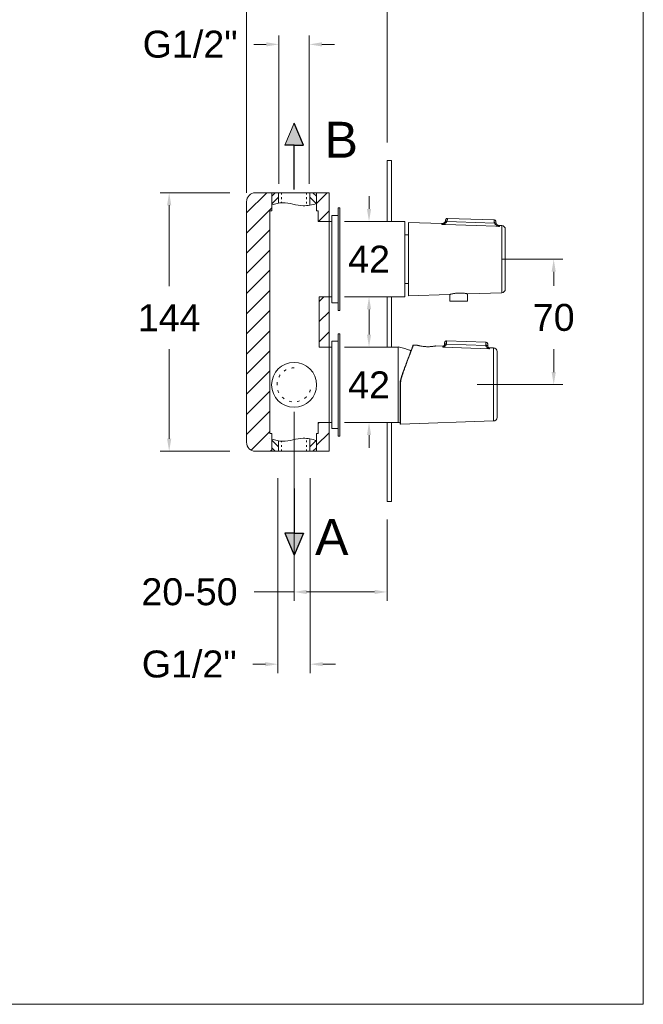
# Model space of a CAD drawing. Header units: millimetres. Extents: x 1420.5 to 1500.5, y 1611.7 to 1694.4.
# Tile 2 of 3: x 1465.8 to 1500.5, y 1611.7 to 1666.6. Entities that reach past the tile are written whole.
import ezdxf

# ---------------------------------------------------------------- set-up
doc = ezdxf.new("R2010")
doc.units = ezdxf.units.MM
doc.linetypes.add('SHORT_DASH', pattern=[3, 0.75, -1.5, 0.75])
for name, color, linetype, lineweight in [('cotas', 253, 'Continuous', 5), ('cuerpo', 7, 'Continuous', 5), ('Lineas finas', 253, 'Continuous', 5)]:
    doc.layers.add(name, color=color, linetype=linetype, lineweight=lineweight)
doc.styles.add('ARIAL', font='arial.ttf')
doc.styles.get("Standard").update_dxf_attribs({"font": 'arial.ttf'})
doc.dimstyles.new('RS (E1.10)', dxfattribs={"dimtxt": 1.5, "dimasz": 0.7, "dimexe": 0.5, "dimexo": 1, "dimgap": 1, "dimtad": 0, "dimtih": 1, "dimtoh": 1, "dimdec": 0, "dimlfac": 10, "dimtxsty": 'ARIAL', "dimcen": 0, "dimclrd": 256, "dimclre": 256, "dimclrt": 256, "dimadec": 0, "dimazin": 0, "dimtfac": 1, "dimtdec": 0, "dimtofl": 0, "dimtmove": 0, "dimatfit": 3, "dimfxl": 1, "dimlwd": -1, "dimlwe": -1, "dimarcsym": 0})

# ---------------------------------------------------------------- blocks, each defined once
blk = doc.blocks.new('*D18')
at = {"layer": 'cotas', "transparency": 16777216}
for p, q in [((1485.216, 1656.022), (1485.216, 1656.722)), ((1486.211, 1655.322), (1484.716, 1655.322)), ((1486.211, 1651.122), (1484.716, 1651.122)), ((1485.216, 1650.422), (1485.216, 1649.722))]:
    blk.add_line(p, q, dxfattribs=at)
for points in [[(1485.1, 1656.022), (1485.333, 1656.022), (1485.216, 1655.322)], [(1485.1, 1650.422), (1485.333, 1650.422), (1485.216, 1651.122)]]:
    blk.add_solid(points, dxfattribs=at)
at = {"layer": 'Defpoints', "color": 0, "transparency": 16777216}
for p in [(1485.216, 1655.322), (1487.211, 1655.322), (1487.211, 1651.122)]:
    blk.add_point(p, dxfattribs=at)
at = {"layer": 'cotas', "transparency": 16777216, "insert": (1485.216, 1653.222), "char_height": 1.5, "attachment_point": 5, "style": 'ARIAL'}
blk.add_mtext('42', dxfattribs=at)
blk = doc.blocks.new('*D19')
at = {"layer": 'cotas', "transparency": 16777216}
for p, q in [((1485.216, 1649.022), (1485.216, 1649.722)), ((1486.124, 1648.322), (1484.716, 1648.322)), ((1486.124, 1644.122), (1484.716, 1644.122)), ((1485.216, 1643.422), (1485.216, 1642.722))]:
    blk.add_line(p, q, dxfattribs=at)
for points in [[(1485.1, 1649.022), (1485.333, 1649.022), (1485.216, 1648.322)], [(1485.1, 1643.422), (1485.333, 1643.422), (1485.216, 1644.122)]]:
    blk.add_solid(points, dxfattribs=at)
at = {"layer": 'Defpoints', "color": 0, "transparency": 16777216}
for p in [(1485.216, 1648.322), (1487.124, 1648.322), (1487.124, 1644.122)]:
    blk.add_point(p, dxfattribs=at)
at = {"layer": 'cotas', "transparency": 16777216, "insert": (1485.216, 1646.222), "char_height": 1.5, "attachment_point": 5, "style": 'ARIAL'}
blk.add_mtext('42', dxfattribs=at)
blk = doc.blocks.new('*D23')
at = {"layer": 'cotas', "linetype": 'Continuous', "transparency": 16777216}
for p, q in [((1479.491, 1665.183), (1478.791, 1665.183)), ((1480.191, 1657.424), (1480.191, 1665.683)), ((1481.891, 1657.424), (1481.891, 1665.683)), ((1482.591, 1665.183), (1483.291, 1665.183))]:
    blk.add_line(p, q, dxfattribs=at)
for points in [[(1479.491, 1665.299), (1479.491, 1665.066), (1480.191, 1665.183)], [(1482.591, 1665.299), (1482.591, 1665.066), (1481.891, 1665.183)]]:
    blk.add_solid(points, dxfattribs=at)
at = {"layer": 'Defpoints', "color": 0, "linetype": 'Continuous', "transparency": 16777216}
for p in [(1481.891, 1665.183), (1480.191, 1656.424), (1481.891, 1656.424)]:
    blk.add_point(p, dxfattribs=at)
at = {"layer": 'cotas', "linetype": 'Continuous', "transparency": 16777216, "insert": (1475.253, 1665.183), "char_height": 1.5, "attachment_point": 5, "style": 'ARIAL'}
blk.add_mtext('G1/2"', dxfattribs=at)
blk = doc.blocks.new('*D24')
at = {"layer": 'cotas', "linetype": 'Continuous', "transparency": 16777216}
for p, q in [((1480.141, 1641.024), (1480.141, 1630.168)), ((1481.941, 1641.024), (1481.941, 1630.168)), ((1479.441, 1630.668), (1478.741, 1630.668)), ((1482.641, 1630.668), (1483.341, 1630.668))]:
    blk.add_line(p, q, dxfattribs=at)
for points in [[(1479.441, 1630.785), (1479.441, 1630.552), (1480.141, 1630.668)], [(1482.641, 1630.785), (1482.641, 1630.552), (1481.941, 1630.668)]]:
    blk.add_solid(points, dxfattribs=at)
at = {"layer": 'Defpoints', "color": 0, "linetype": 'Continuous', "transparency": 16777216}
for p in [(1480.141, 1642.024), (1481.941, 1642.024), (1481.941, 1630.668)]:
    blk.add_point(p, dxfattribs=at)
at = {"layer": 'cotas', "linetype": 'Continuous', "transparency": 16777216, "insert": (1475.203, 1630.668), "char_height": 1.5, "attachment_point": 5, "style": 'ARIAL'}
blk.add_mtext('G1/2"', dxfattribs=at)
blk = doc.blocks.new('*D25')
at = {"layer": 'cotas', "transparency": 16777216}
for p, q in [((1477.467, 1656.922), (1473.584, 1656.922)), ((1474.084, 1656.222), (1474.084, 1651.715)), ((1474.084, 1643.222), (1474.084, 1648.209)), ((1477.467, 1642.522), (1473.584, 1642.522))]:
    blk.add_line(p, q, dxfattribs=at)
for points in [[(1473.967, 1656.222), (1474.201, 1656.222), (1474.084, 1656.922)], [(1473.967, 1643.222), (1474.201, 1643.222), (1474.084, 1642.522)]]:
    blk.add_solid(points, dxfattribs=at)
at = {"layer": 'Defpoints', "color": 0, "transparency": 16777216}
for p in [(1474.084, 1656.922), (1478.467, 1656.922), (1478.467, 1642.522)]:
    blk.add_point(p, dxfattribs=at)
at = {"layer": 'cotas', "transparency": 16777216, "insert": (1474.084, 1649.962), "char_height": 1.5, "attachment_point": 5, "style": 'ARIAL'}
blk.add_mtext('144', dxfattribs=at)
blk = doc.blocks.new('*D27')
at = {"layer": 'cotas', "transparency": 16777216}
for p, q in [((1492.626, 1653.224), (1496.001, 1653.224)), ((1495.501, 1652.524), (1495.501, 1651.733)), ((1495.501, 1646.935), (1495.501, 1648.202)), ((1491.246, 1646.235), (1496.001, 1646.235))]:
    blk.add_line(p, q, dxfattribs=at)
for points in [[(1495.385, 1652.524), (1495.618, 1652.524), (1495.501, 1653.224)], [(1495.385, 1646.935), (1495.618, 1646.935), (1495.501, 1646.235)]]:
    blk.add_solid(points, dxfattribs=at)
at = {"layer": 'Defpoints', "color": 0, "transparency": 16777216}
for p in [(1491.626, 1653.224), (1490.246, 1646.235), (1495.501, 1646.235)]:
    blk.add_point(p, dxfattribs=at)
at = {"layer": 'cotas', "transparency": 16777216, "insert": (1495.501, 1649.968), "char_height": 1.5, "attachment_point": 5, "style": 'ARIAL'}
blk.add_mtext('70', dxfattribs=at)
blk = doc.blocks.new('*D28')
at = {"layer": 'cotas', "transparency": 16777216}
for p, q in [((1481.041, 1644.724), (1481.041, 1634.191)), ((1486.222, 1638.724), (1486.222, 1634.191)), ((1481.041, 1634.691), (1478.816, 1634.691)), ((1485.522, 1634.691), (1481.741, 1634.691))]:
    blk.add_line(p, q, dxfattribs=at)
for points in [[(1481.741, 1634.807), (1481.741, 1634.574), (1481.041, 1634.691)], [(1485.522, 1634.807), (1485.522, 1634.574), (1486.222, 1634.691)]]:
    blk.add_solid(points, dxfattribs=at)
at = {"layer": 'Defpoints', "color": 0, "transparency": 16777216}
for p in [(1481.041, 1645.724), (1486.222, 1639.724), (1486.222, 1634.691)]:
    blk.add_point(p, dxfattribs=at)
at = {"layer": 'cotas', "transparency": 16777216, "insert": (1475.217, 1634.691), "char_height": 1.5, "attachment_point": 5, "style": 'ARIAL'}
blk.add_mtext('20-50', dxfattribs=at)
blk = doc.blocks.new('*D29')
at = {"layer": 'cotas', "linetype": 'Continuous', "transparency": 16777216}
for p, q in [((1478.391, 1656.924), (1478.391, 1669.032)), ((1486.222, 1659.724), (1486.222, 1669.032)), ((1477.691, 1668.532), (1476.991, 1668.532)), ((1486.922, 1668.532), (1487.622, 1668.532))]:
    blk.add_line(p, q, dxfattribs=at)
for points in [[(1477.691, 1668.649), (1477.691, 1668.415), (1478.391, 1668.532)], [(1486.922, 1668.649), (1486.922, 1668.415), (1486.222, 1668.532)]]:
    blk.add_solid(points, dxfattribs=at)
at = {"layer": 'Defpoints', "color": 0, "linetype": 'Continuous', "transparency": 16777216}
for p in [(1486.222, 1668.532), (1486.222, 1658.724), (1478.391, 1655.924)]:
    blk.add_point(p, dxfattribs=at)
at = {"layer": 'cotas', "linetype": 'Continuous', "transparency": 16777216, "insert": (1482.52, 1668.532), "char_height": 1.5, "width": 2.16201, "attachment_point": 5, "style": 'ARIAL'}
blk.add_mtext('50-80', dxfattribs=at)

msp = doc.modelspace()

# ---------------------------------------------------------------- hatches: boundary and pattern name
h = msp.add_hatch(color=256)
h.dxf.hatch_style = 1
h.paths.add_polyline_path([(1481.041, 1660.789), (1480.521, 1659.573), (1481.041, 1659.573), (1481.561, 1659.573)])
h = msp.add_hatch(color=256)
h.dxf.hatch_style = 1
h.paths.add_polyline_path([(1481.041, 1636.748), (1480.521, 1637.964), (1481.041, 1637.964), (1481.561, 1637.964)])
at = {"layer": 'Lineas finas'}
h = msp.add_hatch(dxfattribs=at)
h.set_pattern_fill('ANSI31', color=256, scale=0.25)
h.set_pattern_definition([(45, (1382.4209, 1419.511), (-0.561266, 0.561266), [])])
h.paths.add_polyline_path([(1478.391, 1643.022, 0.41411), (1478.891, 1642.522), (1479.795, 1642.522), (1479.795, 1643.522), (1479.691, 1643.522), (1479.691, 1653.222), (1479.691, 1655.32), (1479.694, 1655.922), (1479.795, 1655.922), (1479.795, 1656.922), (1478.891, 1656.922, 0.414317), (1478.391, 1656.422)])
h.paths.add_polyline_path([(1482.388, 1655.32), (1482.991, 1655.32), (1482.991, 1656.922), (1482.288, 1656.922), (1482.288, 1655.922), (1482.388, 1655.922)])
edge = h.paths.add_edge_path()
edge.add_line((1482.288, 1642.522), (1482.991, 1642.522))
edge.add_line((1482.991, 1642.522), (1482.991, 1644.124))
edge.add_line((1482.991, 1644.124), (1482.436, 1644.124))
edge.add_spline(control_points=[(1482.441, 1644.124), (1482.424, 1644.124), (1482.406, 1644.125), (1482.388, 1644.125)], knot_values=[0, 0, 0, 0, 1, 1, 1, 1], degree=3, periodic=0)
edge.add_line((1482.388, 1644.125), (1482.388, 1643.522))
edge.add_line((1482.388, 1643.522), (1482.288, 1643.522))
edge.add_line((1482.288, 1643.522), (1482.288, 1642.522))
h.paths.add_polyline_path([(1482.441, 1648.32), (1482.991, 1648.32), (1482.991, 1651.124), (1482.441, 1651.124)])
at = {"layer": 'Lineas finas', "linetype": 'Continuous'}
h = msp.add_hatch(dxfattribs=at)
h.set_pattern_fill('ANSI31', color=256, scale=2.4, style=0)
h.set_pattern_definition([(45, (1433.66934, 1611.44867), (-0.212132, 0.212132), [])])
edge = h.paths.add_edge_path()
edge.add_spline(control_points=[(1479.691, 1656.197), (1479.834, 1656.261), (1479.986, 1656.31), (1480.141, 1656.338)], knot_values=[0, 0, 0, 0, 4.68546, 4.68546, 4.68546, 4.68546], degree=3, periodic=0)
edge.add_line((1480.171, 1656.343), (1480.171, 1656.922))
edge.add_line((1480.171, 1656.922), (1479.795, 1656.922))
edge.add_line((1479.795, 1656.922), (1479.795, 1656.24))
h = msp.add_hatch(dxfattribs=at)
h.set_pattern_fill('ANSI31', color=256, scale=2.4, style=0)
h.set_pattern_definition([(135, (1528.41322, 1611.44867), (0.212132, 0.212132), [])])
edge = h.paths.add_edge_path()
edge.add_spline(control_points=[(1482.391, 1656.346), (1482.237, 1656.304), (1482.106, 1656.27), (1481.961, 1656.238)], knot_values=[0, 0, 0, 0, 4.68546, 4.68546, 4.68546, 4.68546], degree=3, periodic=0)
edge.add_line((1481.912, 1656.228), (1481.912, 1656.922))
edge.add_line((1481.912, 1656.922), (1482.288, 1656.922))
edge.add_line((1482.288, 1656.922), (1482.288, 1656.346))
h = msp.add_hatch(dxfattribs=at)
h.set_pattern_fill('ANSI31', color=256, scale=2.4, style=0)
h.set_pattern_definition([(315, (1433.66934, 1687.99614), (-0.212132, -0.212132), [])])
edge = h.paths.add_edge_path()
edge.add_spline(control_points=[(1479.691, 1643.247), (1479.834, 1643.184), (1479.986, 1643.134), (1480.141, 1643.106)], knot_values=[0, 0, 0, 0, 4.68546, 4.68546, 4.68546, 4.68546], degree=3, periodic=0)
edge.add_line((1480.171, 1643.106), (1480.171, 1642.522))
edge.add_line((1480.171, 1642.522), (1479.795, 1642.522))
edge.add_line((1479.795, 1642.522), (1479.795, 1643.205))
h = msp.add_hatch(dxfattribs=at)
h.set_pattern_fill('ANSI31', color=256, scale=2.4, style=0)
h.set_pattern_definition([(225, (1528.41322, 1687.99614), (0.212132, -0.212132), [])])
edge = h.paths.add_edge_path()
edge.add_spline(control_points=[(1482.391, 1643.098), (1482.237, 1643.141), (1482.106, 1643.174), (1481.912, 1643.216)], knot_values=[0, 0, 0, 0, 4.68546, 4.68546, 4.68546, 4.68546], degree=3, periodic=0)
edge.add_line((1481.912, 1643.207), (1481.912, 1642.522))
edge.add_line((1481.912, 1642.522), (1482.288, 1642.522))
edge.add_line((1482.288, 1642.522), (1482.288, 1643.098))

# ---------------------------------------------------------------- linework, layer by layer
for p, q in [((1481.561, 1659.573), (1481.041, 1660.789)), ((1481.041, 1659.573), (1480.521, 1659.573)), ((1481.041, 1657.092), (1481.041, 1659.573)), ((1481.041, 1659.573), (1481.561, 1659.573)), ((1481.041, 1640.445), (1481.041, 1637.964)), ((1481.041, 1637.964), (1480.521, 1637.964)), ((1480.521, 1637.964), (1481.041, 1636.748)), ((1481.041, 1637.964), (1481.561, 1637.964)), ((1481.561, 1637.964), (1481.041, 1636.748))]:
    msp.add_line(p, q)
at = {"layer": 'cotas'}
msp.add_line((1480.521, 1659.573), (1481.041, 1660.789), dxfattribs=at)
msp.add_lwpolyline([(1500.491, 1691.678), (1420.491, 1691.678), (1420.491, 1611.728), (1500.491, 1611.728)], close=True, dxfattribs=at)
at = {"layer": 'cuerpo'}
for p, q in [((1486.222, 1658.724), (1486.472, 1658.724)), ((1486.222, 1655.322), (1486.222, 1658.724)), ((1486.472, 1658.724), (1486.472, 1655.322)), ((1479.795, 1656.922), (1482.288, 1656.922)), ((1479.795, 1655.922), (1479.795, 1656.922)), ((1480.171, 1656.922), (1480.171, 1656.343)), ((1481.912, 1656.228), (1481.912, 1656.922)), ((1482.288, 1655.922), (1482.288, 1656.922)), ((1479.694, 1655.922), (1479.694, 1655.32)), ((1479.795, 1655.922), (1479.694, 1655.922)), ((1479.694, 1655.922), (1479.694, 1653.313)), ((1479.795, 1655.922), (1479.694, 1655.922)), ((1482.388, 1655.922), (1482.288, 1655.922)), ((1482.388, 1655.32), (1482.388, 1655.922)), ((1483.591, 1656.072), (1483.491, 1656.072)), ((1483.491, 1656.072), (1483.491, 1650.372)), ((1479.694, 1655.32), (1479.691, 1655.32)), ((1479.691, 1644.124), (1479.691, 1655.32)), ((1482.991, 1655.32), (1482.388, 1655.32)), ((1482.991, 1644.124), (1482.991, 1655.322)), ((1483.111, 1655.322), (1482.991, 1655.322)), ((1483.141, 1655.322), (1483.111, 1655.322)), ((1483.141, 1655.322), (1483.111, 1655.322)), ((1483.491, 1655.652), (1483.141, 1655.652)), ((1483.141, 1655.652), (1483.141, 1650.792)), ((1487.211, 1655.322), (1483.841, 1655.322)), ((1487.211, 1651.122), (1487.211, 1655.322)), ((1487.211, 1651.872), (1487.211, 1654.572)), ((1487.406, 1654.572), (1487.211, 1654.572)), ((1479.691, 1643.522), (1479.691, 1653.222)), ((1487.211, 1651.872), (1487.406, 1651.872)), ((1482.441, 1651.124), (1482.991, 1651.124)), ((1482.441, 1651.124), (1482.441, 1648.32)), ((1482.991, 1651.122), (1483.111, 1651.122)), ((1483.111, 1651.122), (1483.141, 1651.122)), ((1483.111, 1651.122), (1483.141, 1651.122)), ((1483.841, 1651.122), (1487.211, 1651.122)), ((1486.222, 1648.322), (1486.222, 1651.122)), ((1486.472, 1651.122), (1486.472, 1648.322)), ((1483.141, 1650.792), (1483.491, 1650.792)), ((1483.491, 1650.372), (1483.591, 1650.372)), ((1483.591, 1649.072), (1483.491, 1649.072)), ((1483.491, 1649.072), (1483.491, 1643.372)), ((1482.441, 1648.32), (1482.991, 1648.32)), ((1483.141, 1648.322), (1482.991, 1648.322)), ((1483.491, 1648.652), (1483.141, 1648.652)), ((1483.141, 1648.652), (1483.141, 1643.792)), ((1486.841, 1648.322), (1483.841, 1648.322)), ((1486.841, 1644.131), (1486.841, 1648.331)), ((1486.841, 1644.122), (1486.841, 1648.322)), ((1482.388, 1643.522), (1482.388, 1644.124)), ((1482.991, 1644.124), (1482.441, 1644.124)), ((1482.991, 1644.124), (1483.141, 1644.122)), ((1483.141, 1643.792), (1483.491, 1643.792)), ((1483.841, 1644.122), (1486.841, 1644.122)), ((1486.222, 1639.724), (1486.222, 1644.122)), ((1486.472, 1639.724), (1486.472, 1644.122)), ((1479.795, 1643.522), (1479.691, 1643.522)), ((1479.795, 1643.522), (1479.694, 1643.522)), ((1479.795, 1643.522), (1479.795, 1642.522)), ((1479.795, 1643.522), (1479.795, 1642.622)), ((1481.912, 1642.522), (1481.912, 1643.216)), ((1482.388, 1643.522), (1482.288, 1643.522)), ((1482.288, 1642.522), (1482.288, 1643.522)), ((1483.491, 1643.372), (1483.591, 1643.372)), ((1480.171, 1643.101), (1480.171, 1642.522)), ((1482.288, 1642.522), (1479.795, 1642.522)), ((1486.472, 1639.724), (1486.222, 1639.724))]:
    msp.add_line(p, q, dxfattribs=at)
at = {"layer": 'cuerpo', "color": 7, "linetype": 'Continuous'}
for p, q in [((1492.185, 1655.403), (1489.587, 1655.494)), ((1489.277, 1655.207), (1487.406, 1655.272)), ((1487.406, 1655.272), (1487.406, 1653.222)), ((1492.613, 1655.091), (1492.475, 1655.095)), ((1492.806, 1654.891), (1492.806, 1653.222)), ((1487.406, 1653.222), (1487.406, 1651.172)), ((1492.806, 1653.222), (1492.806, 1651.554)), ((1487.406, 1651.172), (1489.703, 1651.253)), ((1489.716, 1651.257), (1489.716, 1650.875)), ((1490.696, 1650.875), (1490.696, 1651.291)), ((1490.71, 1651.288), (1492.613, 1651.354)), ((1489.716, 1650.875), (1490.696, 1650.875)), ((1487.922, 1648.424), (1487.682, 1648.432)), ((1489.321, 1648.375), (1488.921, 1648.389)), ((1491.917, 1648.227), (1489.319, 1648.32)), ((1489.524, 1648.486), (1491.724, 1648.408)), ((1489.531, 1648.668), (1489.526, 1648.508)), ((1491.73, 1648.591), (1489.531, 1648.668)), ((1491.724, 1648.43), (1491.73, 1648.591)), ((1492.152, 1648.276), (1491.919, 1648.284)), ((1492.345, 1644.41), (1492.345, 1648.076)), ((1486.966, 1644.029), (1492.152, 1644.21))]:
    msp.add_line(p, q, dxfattribs=at)
at = {"layer": 'cuerpo', "color": 8, "linetype": 'Continuous'}
for p, q in [((1492.613, 1651.354), (1492.613, 1655.091)), ((1492.152, 1644.21), (1492.152, 1648.276)), ((1486.966, 1646.222), (1486.966, 1644.029))]:
    msp.add_line(p, q, dxfattribs=at)
at = {"layer": 'cuerpo'}
for points in [[(1483.591, 1656.072), (1483.591, 1650.372)], [(1483.591, 1649.072), (1483.591, 1643.372)]]:
    msp.add_lwpolyline(points, dxfattribs=at)
at = {"layer": 'cuerpo', "color": 7, "linetype": 'Continuous', "flags": 128}
for points in [[(1489.466, 1655.319), (1489.47, 1655.325), (1489.477, 1655.328), (1489.487, 1655.331), (1489.498, 1655.331), (1489.512, 1655.33), (1489.526, 1655.328), (1489.542, 1655.324), (1489.558, 1655.319)], [(1489.558, 1655.319), (1490.08, 1655.3), (1492.202, 1655.225)], [(1492.473, 1655.043), (1492.273, 1655.05), (1491.185, 1655.089), (1489.475, 1655.15), (1489.275, 1655.157)], [(1492.202, 1655.225), (1492.218, 1655.229), (1492.234, 1655.232), (1492.249, 1655.234), (1492.262, 1655.234), (1492.274, 1655.232), (1492.283, 1655.229), (1492.29, 1655.225), (1492.294, 1655.22)], [(1489.526, 1648.508), (1489.506, 1648.507), (1489.487, 1648.505), (1489.47, 1648.502), (1489.455, 1648.496), (1489.442, 1648.49), (1489.432, 1648.482), (1489.426, 1648.473), (1489.424, 1648.464)], [(1489.524, 1648.486), (1489.505, 1648.487), (1489.487, 1648.487), (1489.47, 1648.485), (1489.455, 1648.481), (1489.442, 1648.477), (1489.433, 1648.471), (1489.426, 1648.464), (1489.424, 1648.457)], [(1491.724, 1648.43), (1491.744, 1648.429), (1491.762, 1648.425), (1491.78, 1648.421), (1491.795, 1648.414), (1491.807, 1648.407), (1491.816, 1648.398), (1491.821, 1648.39), (1491.823, 1648.38)], [(1491.823, 1648.373), (1491.82, 1648.38), (1491.815, 1648.387), (1491.805, 1648.393), (1491.793, 1648.399), (1491.778, 1648.403), (1491.761, 1648.406), (1491.743, 1648.408), (1491.724, 1648.408)]]:
    msp.add_lwpolyline(points, dxfattribs=at)
at = {"layer": 'cuerpo', "color": 7, "linetype": 'Continuous'}
for centre, radius, start, end in [((1489.284, 1655.407), 0.2, 268.0288, 358), ((1492.482, 1655.295), 0.2, 178, 268.029), ((1492.606, 1654.891), 0.2, 0, 88), ((1492.606, 1651.554), 0.2, 272, 0), ((1492.145, 1648.076), 0.2, 0, 88), ((1487.046, 1646.723), 0.0247, 59.4289, 106.1673), ((1486.96, 1646.784), 0.562, 268.4283, 270.54), ((1492.145, 1644.41), 0.2, 272, 0), ((1486.965, 1644.049), 0.02, 180, 272)]:
    msp.add_arc(centre, radius, start, end, dxfattribs=at)
at = {"layer": 'cuerpo'}
for centre, radius, start, end in [((1481.041, 1653.222), 1.35, 176.1358, 180), ((1481.041, 1646.222), 1.25, 90, 270), ((1481.041, 1646.222), 1.25, 270, 90)]:
    msp.add_arc(centre, radius, start, end, dxfattribs=at)
for points, knots in [([(1479.795, 1656.24), (1479.988, 1656.314), (1480.585, 1656.452), (1481.416, 1656.099), (1482.043, 1656.251), (1482.288, 1656.318)], [0.111317, 0.111317, 0.111317, 0.111317, 0.72766, 1.892823, 2.63957, 2.63957, 2.63957, 2.63957]), ([(1479.795, 1643.205), (1479.988, 1643.131), (1480.585, 1642.993), (1481.416, 1643.346), (1482.043, 1643.194), (1482.288, 1643.127)], [0.11132, 0.11132, 0.11132, 0.11132, 0.72766, 1.892823, 2.639564, 2.639564, 2.639564, 2.639564])]:
    msp.add_open_spline(points, degree=3, knots=knots, dxfattribs=at)
at = {"layer": 'cuerpo', "color": 7, "linetype": 'Continuous'}
for points, knots in [([(1489.558, 1655.319), (1489.543, 1655.292), (1489.523, 1655.27), (1489.478, 1655.232), (1489.454, 1655.217), (1489.405, 1655.192), (1489.379, 1655.182), (1489.34, 1655.17), (1489.327, 1655.167), (1489.301, 1655.161), (1489.288, 1655.159), (1489.275, 1655.157)], [0, 0, 0, 0, 0.25, 0.25, 0.5, 0.5, 0.75, 0.75, 0.875, 0.875, 1, 1, 1, 1]), ([(1489.466, 1655.319), (1489.455, 1655.294), (1489.441, 1655.273), (1489.41, 1655.238), (1489.394, 1655.223), (1489.361, 1655.198), (1489.344, 1655.188), (1489.318, 1655.175), (1489.309, 1655.171), (1489.292, 1655.163), (1489.283, 1655.16), (1489.275, 1655.157)], [0, 0, 0, 0, 0.25, 0.25, 0.5, 0.5, 0.75, 0.75, 0.875, 0.875, 1, 1, 1, 1]), ([(1489.466, 1655.319), (1489.47, 1655.33), (1489.474, 1655.34), (1489.478, 1655.358), (1489.48, 1655.366), (1489.482, 1655.379), (1489.482, 1655.384), (1489.483, 1655.392), (1489.483, 1655.395), (1489.483, 1655.397)], [0, 0, 0, 0, 0.25, 0.25, 0.5, 0.5, 0.75, 0.75, 1, 1, 1, 1]), ([(1489.587, 1655.494), (1489.574, 1655.494), (1489.561, 1655.492), (1489.536, 1655.483), (1489.525, 1655.476), (1489.506, 1655.458), (1489.498, 1655.447), (1489.487, 1655.423), (1489.484, 1655.41), (1489.483, 1655.397)], [0, 0, 0, 0, 0.25, 0.25, 0.5, 0.5, 0.75, 0.75, 1, 1, 1, 1]), ([(1489.587, 1655.494), (1489.587, 1655.49), (1489.586, 1655.484), (1489.585, 1655.464), (1489.584, 1655.451), (1489.58, 1655.421), (1489.578, 1655.403), (1489.57, 1655.363), (1489.565, 1655.341), (1489.558, 1655.319)], [0, 0, 0, 0, 0.25, 0.25, 0.5, 0.5, 0.75, 0.75, 1, 1, 1, 1]), ([(1492.202, 1655.225), (1492.197, 1655.248), (1492.193, 1655.27), (1492.188, 1655.311), (1492.187, 1655.329), (1492.185, 1655.36), (1492.185, 1655.373), (1492.185, 1655.393), (1492.185, 1655.4), (1492.185, 1655.403)], [0, 0, 0, 0, 0.25, 0.25, 0.5, 0.5, 0.75, 0.75, 1, 1, 1, 1]), ([(1492.185, 1655.403), (1492.198, 1655.403), (1492.211, 1655.399), (1492.235, 1655.389), (1492.246, 1655.381), (1492.264, 1655.362), (1492.271, 1655.35), (1492.28, 1655.326), (1492.282, 1655.313), (1492.282, 1655.3)], [0, 0, 0, 0, 0.25, 0.25, 0.5, 0.5, 0.75, 0.75, 1, 1, 1, 1]), ([(1492.282, 1655.3), (1492.282, 1655.298), (1492.282, 1655.295), (1492.282, 1655.286), (1492.282, 1655.281), (1492.283, 1655.268), (1492.284, 1655.26), (1492.288, 1655.242), (1492.29, 1655.231), (1492.294, 1655.22)], [0, 0, 0, 0, 0.25, 0.25, 0.5, 0.5, 0.75, 0.75, 1, 1, 1, 1]), ([(1492.202, 1655.225), (1492.216, 1655.197), (1492.234, 1655.174), (1492.276, 1655.133), (1492.299, 1655.116), (1492.346, 1655.088), (1492.371, 1655.076), (1492.409, 1655.061), (1492.421, 1655.057), (1492.447, 1655.049), (1492.46, 1655.046), (1492.473, 1655.043)], [0, 0, 0, 0, 0.25, 0.25, 0.5, 0.5, 0.75, 0.75, 0.875, 0.875, 1, 1, 1, 1]), ([(1492.294, 1655.22), (1492.304, 1655.193), (1492.316, 1655.172), (1492.344, 1655.135), (1492.359, 1655.119), (1492.39, 1655.091), (1492.406, 1655.079), (1492.431, 1655.064), (1492.439, 1655.059), (1492.456, 1655.051), (1492.464, 1655.047), (1492.473, 1655.043)], [0, 0, 0, 0, 0.25, 0.25, 0.5, 0.5, 0.75, 0.75, 0.875, 0.875, 1, 1, 1, 1]), ([(1489.703, 1651.253), (1489.702, 1651.253), (1489.701, 1651.252), (1489.711, 1651.256), (1489.735, 1651.262), (1489.771, 1651.272), (1489.82, 1651.284), (1489.879, 1651.297), (1489.948, 1651.31), (1490.026, 1651.322), (1490.109, 1651.331), (1490.195, 1651.337), (1490.279, 1651.338), (1490.361, 1651.336), (1490.437, 1651.331), (1490.508, 1651.324), (1490.571, 1651.315), (1490.625, 1651.306), (1490.667, 1651.297), (1490.696, 1651.291), (1490.71, 1651.288), (1490.71, 1651.288), (1490.71, 1651.288)], [0, 0, 0, 0, 0.01724, 0.068057, 0.120335, 0.171474, 0.224, 0.276932, 0.33134, 0.385224, 0.44074, 0.493356, 0.547592, 0.59869, 0.651252, 0.702751, 0.755665, 0.808566, 0.862986, 0.916065, 0.97075, 1, 1, 1, 1]), ([(1487.663, 1648.419), (1487.663, 1648.419), (1487.648, 1648.378), (1487.589, 1648.219), (1487.545, 1648.101), (1487.433, 1647.801), (1487.365, 1647.619), (1487.212, 1647.209), (1487.128, 1646.983), (1487.04, 1646.746)], [0, 0, 0, 0, 0.25, 0.25, 0.5, 0.5, 0.75, 0.75, 1, 1, 1, 1]), ([(1487.682, 1648.432), (1487.682, 1648.432), (1487.682, 1648.432), (1487.682, 1648.43), (1487.681, 1648.428), (1487.68, 1648.424), (1487.678, 1648.42), (1487.676, 1648.414), (1487.674, 1648.408), (1487.671, 1648.4), (1487.668, 1648.392), (1487.664, 1648.383), (1487.66, 1648.372), (1487.656, 1648.361), (1487.651, 1648.348), (1487.646, 1648.335), (1487.641, 1648.32), (1487.63, 1648.29), (1487.611, 1648.239), (1487.58, 1648.156), (1487.544, 1648.057), (1487.491, 1647.912), (1487.412, 1647.7), (1487.323, 1647.459), (1487.245, 1647.248), (1487.196, 1647.114), (1487.155, 1647.004), (1487.125, 1646.922), (1487.092, 1646.835), (1487.07, 1646.774), (1487.059, 1646.744)], [0, 0, 0, 0, 0.015452, 0.030923, 0.046414, 0.061926, 0.077461, 0.093019, 0.108601, 0.124209, 0.139843, 0.155504, 0.171194, 0.186913, 0.202662, 0.218443, 0.234256, 0.250103, 0.310761, 0.372625, 0.435744, 0.500168, 0.620662, 0.749959, 0.810564, 0.874535, 0.904007, 0.93474, 0.966737, 1, 1, 1, 1]), ([(1487.682, 1648.432), (1487.68, 1648.432), (1487.676, 1648.432), (1487.67, 1648.429), (1487.666, 1648.425), (1487.664, 1648.421), (1487.663, 1648.419)], [0, 0, 0, 0, 0.243807, 0.5, 0.756193, 1, 1, 1, 1]), ([(1488.921, 1648.389), (1488.921, 1648.389), (1488.918, 1648.388), (1488.905, 1648.386), (1488.895, 1648.384), (1488.87, 1648.379), (1488.855, 1648.377), (1488.818, 1648.371), (1488.797, 1648.368), (1488.751, 1648.362), (1488.725, 1648.359), (1488.671, 1648.354), (1488.642, 1648.351), (1488.596, 1648.349), (1488.581, 1648.348), (1488.55, 1648.347), (1488.534, 1648.347), (1488.485, 1648.346), (1488.453, 1648.347), (1488.387, 1648.349), (1488.354, 1648.351), (1488.29, 1648.356), (1488.259, 1648.359), (1488.198, 1648.367), (1488.169, 1648.371), (1488.116, 1648.38), (1488.09, 1648.385), (1488.044, 1648.394), (1488.024, 1648.399), (1487.988, 1648.407), (1487.972, 1648.411), (1487.947, 1648.417), (1487.938, 1648.42), (1487.925, 1648.423), (1487.922, 1648.424), (1487.922, 1648.424)], [0, 0, 0, 0, 0.0625, 0.0625, 0.125, 0.125, 0.1875, 0.1875, 0.25, 0.25, 0.3125, 0.3125, 0.375, 0.375, 0.40625, 0.40625, 0.4375, 0.4375, 0.5, 0.5, 0.5625, 0.5625, 0.625, 0.625, 0.6875, 0.6875, 0.75, 0.75, 0.8125, 0.8125, 0.875, 0.875, 0.9375, 0.9375, 1, 1, 1, 1]), ([(1489.319, 1648.32), (1489.341, 1648.324), (1489.363, 1648.33), (1489.406, 1648.347), (1489.427, 1648.358), (1489.466, 1648.385), (1489.483, 1648.401), (1489.511, 1648.439), (1489.521, 1648.461), (1489.524, 1648.486)], [0, 0, 0, 0, 0.25, 0.25, 0.5, 0.5, 0.75, 0.75, 1, 1, 1, 1]), ([(1489.424, 1648.457), (1489.422, 1648.44), (1489.417, 1648.424), (1489.402, 1648.395), (1489.393, 1648.383), (1489.374, 1648.361), (1489.363, 1648.351), (1489.341, 1648.334), (1489.33, 1648.326), (1489.319, 1648.32)], [0, 0, 0, 0, 0.25, 0.25, 0.5, 0.5, 0.75, 0.75, 1, 1, 1, 1]), ([(1489.319, 1648.32), (1489.319, 1648.323), (1489.319, 1648.33), (1489.32, 1648.338), (1489.32, 1648.346), (1489.32, 1648.353), (1489.32, 1648.359), (1489.321, 1648.364), (1489.321, 1648.368), (1489.321, 1648.371), (1489.321, 1648.373), (1489.321, 1648.375), (1489.321, 1648.375), (1489.321, 1648.375)], [0, 0, 0, 0, 0.09127, 0.182467, 0.273591, 0.364644, 0.455625, 0.546533, 0.63737, 0.728135, 0.818828, 0.90945, 1, 1, 1, 1]), ([(1489.424, 1648.471), (1489.423, 1648.459), (1489.42, 1648.44), (1489.407, 1648.417), (1489.393, 1648.401), (1489.377, 1648.389), (1489.353, 1648.377), (1489.334, 1648.376), (1489.321, 1648.375)], [0, 0, 0, 0, 0.23945, 0.368353, 0.499993, 0.631634, 0.76054, 1, 1, 1, 1]), ([(1489.424, 1648.464), (1489.424, 1648.468), (1489.425, 1648.476), (1489.425, 1648.487), (1489.425, 1648.498), (1489.426, 1648.511), (1489.426, 1648.527), (1489.427, 1648.543), (1489.427, 1648.555), (1489.428, 1648.564), (1489.428, 1648.57), (1489.428, 1648.571), (1489.428, 1648.571)], [0, 0, 0, 0, 0.061458, 0.122679, 0.183931, 0.245485, 0.372653, 0.500066, 0.627234, 0.754647, 0.87726, 1, 1, 1, 1]), ([(1489.428, 1648.571), (1489.428, 1648.575), (1489.429, 1648.582), (1489.431, 1648.592), (1489.434, 1648.603), (1489.438, 1648.613), (1489.444, 1648.623), (1489.451, 1648.633), (1489.46, 1648.641), (1489.469, 1648.649), (1489.48, 1648.656), (1489.492, 1648.661), (1489.504, 1648.665), (1489.518, 1648.668), (1489.527, 1648.668), (1489.531, 1648.668)], [0, 0, 0, 0, 0.066201, 0.13419, 0.203966, 0.275529, 0.348879, 0.424016, 0.50094, 0.579651, 0.660148, 0.742432, 0.826502, 0.912358, 1, 1, 1, 1]), ([(1489.526, 1648.508), (1489.526, 1648.504), (1489.525, 1648.497), (1489.525, 1648.49), (1489.524, 1648.486)], [0, 0, 0, 0, 0.505378, 1, 1, 1, 1]), ([(1491.724, 1648.408), (1491.725, 1648.396), (1491.727, 1648.384), (1491.735, 1648.361), (1491.74, 1648.35), (1491.759, 1648.32), (1491.776, 1648.303), (1491.812, 1648.273), (1491.832, 1648.261), (1491.874, 1648.241), (1491.896, 1648.233), (1491.917, 1648.227)], [0, 0, 0, 0, 0.125, 0.125, 0.25, 0.25, 0.5, 0.5, 0.75, 0.75, 1, 1, 1, 1]), ([(1491.826, 1648.488), (1491.826, 1648.491), (1491.826, 1648.498), (1491.825, 1648.509), (1491.823, 1648.519), (1491.819, 1648.53), (1491.814, 1648.54), (1491.807, 1648.55), (1491.8, 1648.56), (1491.791, 1648.568), (1491.78, 1648.576), (1491.769, 1648.582), (1491.757, 1648.587), (1491.744, 1648.59), (1491.735, 1648.591), (1491.73, 1648.591)], [0, 0, 0, 0, 0.066201, 0.13419, 0.203966, 0.275529, 0.348879, 0.424016, 0.50094, 0.579651, 0.660148, 0.742432, 0.826502, 0.912358, 1, 1, 1, 1]), ([(1491.826, 1648.488), (1491.826, 1648.487), (1491.826, 1648.487), (1491.826, 1648.486), (1491.826, 1648.483), (1491.826, 1648.479), (1491.826, 1648.471), (1491.825, 1648.459), (1491.825, 1648.443), (1491.824, 1648.424), (1491.823, 1648.403), (1491.823, 1648.388), (1491.823, 1648.38)], [0, 0, 0, 0, 0.061455, 0.122672, 0.18392, 0.24547, 0.372645, 0.500066, 0.627242, 0.754662, 0.877268, 1, 1, 1, 1]), ([(1491.919, 1648.284), (1491.907, 1648.286), (1491.888, 1648.289), (1491.865, 1648.302), (1491.849, 1648.315), (1491.837, 1648.332), (1491.825, 1648.356), (1491.824, 1648.375), (1491.823, 1648.388)], [0, 0, 0, 0, 0.239461, 0.368367, 0.500008, 0.631648, 0.760551, 1, 1, 1, 1]), ([(1491.917, 1648.227), (1491.907, 1648.234), (1491.896, 1648.243), (1491.875, 1648.262), (1491.865, 1648.273), (1491.848, 1648.296), (1491.84, 1648.31), (1491.83, 1648.332), (1491.828, 1648.34), (1491.824, 1648.356), (1491.823, 1648.364), (1491.823, 1648.373)], [0, 0, 0, 0, 0.25, 0.25, 0.5, 0.5, 0.75, 0.75, 0.875, 0.875, 1, 1, 1, 1]), ([(1491.919, 1648.284), (1491.919, 1648.284), (1491.919, 1648.284), (1491.919, 1648.282), (1491.919, 1648.28), (1491.919, 1648.277), (1491.919, 1648.273), (1491.919, 1648.267), (1491.919, 1648.261), (1491.918, 1648.254), (1491.918, 1648.246), (1491.918, 1648.237), (1491.917, 1648.23), (1491.917, 1648.227)], [0, 0, 0, 0, 0.090519, 0.181116, 0.271791, 0.362544, 0.453374, 0.544283, 0.635269, 0.726334, 0.817478, 0.9087, 1, 1, 1, 1]), ([(1487.04, 1646.746), (1487.009, 1646.663), (1486.985, 1646.577), (1486.953, 1646.402), (1486.945, 1646.313), (1486.945, 1646.222)], [0, 0, 0, 0, 0.5, 0.5, 1, 1, 1, 1]), ([(1487.059, 1646.744), (1487.055, 1646.733), (1487.047, 1646.71), (1487.036, 1646.676), (1487.025, 1646.642), (1487.016, 1646.608), (1487.007, 1646.573), (1486.999, 1646.539), (1486.992, 1646.504), (1486.986, 1646.469), (1486.981, 1646.434), (1486.976, 1646.399), (1486.972, 1646.364), (1486.969, 1646.329), (1486.967, 1646.293), (1486.966, 1646.258), (1486.966, 1646.234), (1486.966, 1646.222)], [0, 0, 0, 0, 0.068296, 0.136214, 0.203785, 0.271042, 0.33802, 0.404751, 0.471271, 0.537614, 0.603814, 0.669908, 0.735929, 0.801913, 0.867896, 0.933913, 1, 1, 1, 1]), ([(1486.945, 1646.222), (1486.945, 1645.644), (1486.945, 1645.091), (1486.945, 1644.277), (1486.945, 1644.049), (1486.945, 1644.049)], [0, 0, 0, 0, 0.5, 0.5, 1, 1, 1, 1])]:
    msp.add_open_spline(points, degree=3, knots=knots, dxfattribs=at)
at = {"layer": 'cuerpo', "color": 8, "linetype": 'Continuous'}
for points, knots in [([(1489.275, 1655.157), (1489.275, 1655.17), (1489.276, 1655.196), (1489.277, 1655.208), (1489.277, 1655.206), (1489.277, 1655.206)], [0, 0, 0, 0, 0.449484, 0.90362, 1, 1, 1, 1]), ([(1492.475, 1655.095), (1492.475, 1655.095), (1492.475, 1655.095), (1492.474, 1655.086), (1492.474, 1655.07), (1492.473, 1655.052), (1492.473, 1655.043)], [0, 0, 0, 0, 0.178687, 0.449401, 0.724701, 1, 1, 1, 1])]:
    msp.add_open_spline(points, degree=3, knots=knots, dxfattribs=at)
at = {"layer": 'cuerpo', "linetype": 'Continuous'}
msp.add_open_spline([(1487.55, 1648.115), (1487.504, 1648.136), (1487.366, 1648.193), (1487.132, 1648.275), (1486.938, 1648.312), (1486.841, 1648.331)], degree=3, knots=[0.2891083, 0.2891083, 0.2891083, 0.2891083, 0.433498, 0.7175739, 1, 1, 1, 1], dxfattribs=at)
at = {"layer": 'cuerpo', "color": 7, "linetype": 'Continuous'}
for points in [[(1489.424, 1648.464), (1489.424, 1648.462), (1489.424, 1648.46), (1489.424, 1648.457)], [(1491.724, 1648.43), (1491.724, 1648.423), (1491.724, 1648.416), (1491.724, 1648.408)], [(1491.823, 1648.373), (1491.823, 1648.375), (1491.823, 1648.378), (1491.823, 1648.38)]]:
    msp.add_open_spline(points, degree=3, dxfattribs=at)
at = {"layer": 'cuerpo'}
msp.add_open_spline([(1482.388, 1644.125), (1482.406, 1644.125), (1482.424, 1644.124), (1482.441, 1644.124)], degree=3, dxfattribs=at)
at = {"layer": 'cuerpo', "linetype": 'Continuous'}
msp.add_open_spline([(1486.841, 1644.121), (1486.876, 1644.127), (1486.911, 1644.133), (1486.945, 1644.14)], degree=3, dxfattribs=at)
at = {"layer": 'Lineas finas'}
for p, q in [((1478.391, 1643.022), (1478.391, 1656.422)), ((1479.795, 1656.922), (1478.891, 1656.922)), ((1482.288, 1656.922), (1482.991, 1656.922)), ((1482.991, 1656.922), (1482.991, 1655.32)), ((1482.991, 1642.522), (1482.991, 1644.124)), ((1478.891, 1642.522), (1479.795, 1642.522)), ((1482.991, 1642.522), (1482.288, 1642.522))]:
    msp.add_line(p, q, dxfattribs=at)
at = {"layer": 'Lineas finas', "linetype": 'SHORT_DASH', "ltscale": 0.1}
for p, q in [((1480.341, 1656.922), (1480.341, 1656.362)), ((1481.741, 1656.922), (1481.741, 1656.204)), ((1481.741, 1642.522), (1481.741, 1643.241)), ((1480.341, 1642.522), (1480.341, 1643.083))]:
    msp.add_line(p, q, dxfattribs=at)
at = {"layer": 'Lineas finas'}
for centre, start, end in [((1478.891, 1656.422), 90, 180), ((1478.891, 1643.022), 180, 270)]:
    msp.add_arc(centre, 0.5, start, end, dxfattribs=at)
at = {"layer": 'Lineas finas', "linetype": 'SHORT_DASH', "ltscale": 0.2}
msp.add_arc((1481.041, 1646.222), 0.95, 90, 359.3089, dxfattribs=at)

# ---------------------------------------------------------------- texts
at = {"char_height": 2, "attachment_point": 1}
for s, insert in [('B', (1482.736, 1660.872)), ('A', (1482.208, 1638.748))]:
    msp.add_mtext_dynamic_manual_height_columns(s, width=1.27538, gutter_width=12.5, heights=[0], dxfattribs=dict(at, insert=insert))

# ---------------------------------------------------------------- dimensions: what is measured, and where the dimension line sits
at = {"layer": 'cotas', "linetype": 'Continuous'}
for base, p1, p2, text, picture, middle in [((1486.222, 1668.532), (1478.391, 1655.924), (1486.222, 1658.724), '50-80', '*D29', (1482.52, 1668.532)), ((1481.891, 1665.183), (1480.191, 1656.424), (1481.891, 1656.424), 'G1/2"', '*D23', (1475.253, 1665.183)), ((1481.941, 1630.668), (1480.141, 1642.024), (1481.941, 1642.024), 'G1/2"', '*D24', (1475.203, 1630.668))]:
    dim = msp.add_linear_dim(base=base, p1=p1, p2=p2, text=text, dimstyle='RS (E1.10)', dxfattribs=at)
    dim.commit()
    dim.dimension.update_dxf_attribs({"geometry": picture, "text_midpoint": middle, "dimtype": 160})
at = {"layer": 'cotas'}
for base, p1, p2, picture, middle in [((1474.084, 1656.922), (1478.467, 1642.522), (1478.467, 1656.922), '*D25', (1474.084, 1649.962)), ((1485.216, 1655.322), (1487.211, 1651.122), (1487.211, 1655.322), '*D18', (1485.216, 1653.222)), ((1495.501, 1646.235), (1491.626, 1653.224), (1490.246, 1646.235), '*D27', (1495.501, 1649.968)), ((1485.216, 1648.322), (1487.124, 1644.122), (1487.124, 1648.322), '*D19', (1485.216, 1646.222))]:
    dim = msp.add_linear_dim(base=base, p1=p1, p2=p2, angle=90, dimstyle='RS (E1.10)', dxfattribs=at)
    dim.commit()
    dim.dimension.update_dxf_attribs({"geometry": picture, "text_midpoint": middle, "dimtype": 160})
dim = msp.add_linear_dim(base=(1486.222, 1634.691), p1=(1481.041, 1645.724), p2=(1486.222, 1639.724), text='20-50', dimstyle='RS (E1.10)', dxfattribs=at)
dim.commit()
dim.dimension.update_dxf_attribs({"geometry": '*D28', "text_midpoint": (1475.217, 1634.691), "dimtype": 160})

doc.saveas('drawing.dxf')
